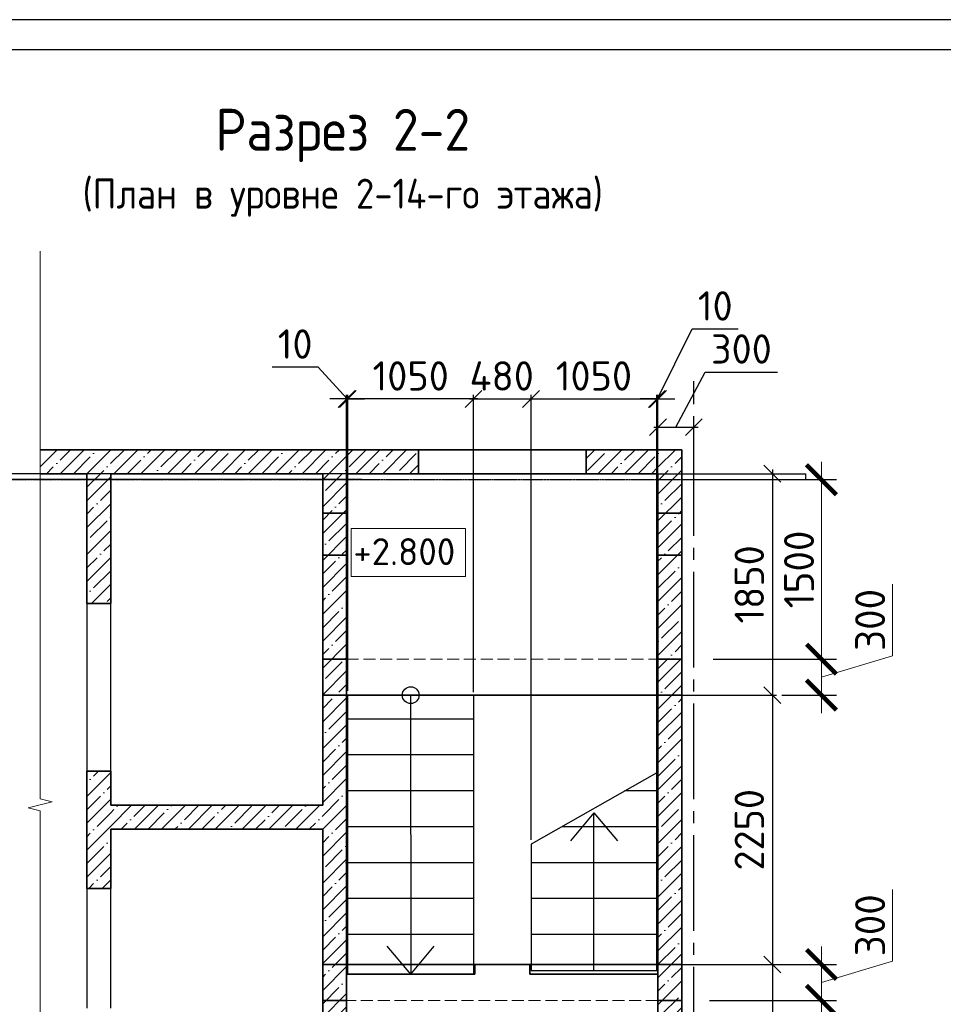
# Model space of a CAD drawing. Header units: millimetres. Extents: x 40580 to 2152466, y -328404 to 177125.
# Tile 27 of 252: x 306769 to 314482, y 168899 to 177125. Entities that reach past the tile are written whole.
import ezdxf
from ezdxf.enums import TextEntityAlignment as Align

# ---------------------------------------------------------------- set-up
doc = ezdxf.new("R2010")
doc.units = ezdxf.units.MM
for name, pattern in [('______5', [1100, 800, -100, 100, -100]), ('CENTER', [2, 1.25, -0.25, 0.25, -0.25]), ('GOST2.303 4', [7, 5, -2, 0])]:
    doc.linetypes.add(name, pattern=pattern)
doc.layers.add('11', color=7, linetype='Continuous')
doc.layers.add('Столовая - обозначения', color=7, linetype='Continuous')
for name, color, linetype, lineweight in [('A_012_ПРОЕМ', 7, 'Continuous', 25), ('RAZMER', 7, 'Continuous', 9), ('Лестница', 7, 'Continuous', 25), ('Навесной фасад', 7, 'Continuous', 25), ('ОСИ', 7, 'CENTER', 15), ('отметки', 243, 'Continuous', 18), ('Размеры', 9, 'Continuous', 15), ('Размеры кладочные', 3, 'Continuous', 20), ('Столовая Двери и окна', 7, 'Continuous', 15), ('ТЕКСТ', 7, 'Continuous', 15)]:
    doc.layers.add(name, color=color, linetype=linetype, lineweight=lineweight)
doc.layers.add('Стена_ бетон несущ.', color=7, linetype='Continuous', lineweight=70, true_color=0xb4b496)
doc.styles.get("Standard").update_dxf_attribs({"font": 'isocpeur.ttf'})
doc.styles.add('ГОСТ', font='isocpeur.ttf')
doc.dimstyles.new('ISO-25', dxfattribs={"dimtxt": 2.5, "dimasz": 2.5, "dimexe": 1.25, "dimexo": 0.625, "dimtad": 1, "dimtxsty": 'Standard', "dimcen": 2.5, "dimadec": 0, "dimazin": 0, "dimtfac": 1, "dimtmove": 0, "dimatfit": 3, "dimfxl": 1, "dimarcsym": 0})
doc.dimstyles.new('ГОСТ', dxfattribs={"dimscale": 0, "dimtxt": 2.5, "dimasz": 2.5, "dimexe": 1.25, "dimexo": 0.625, "dimtad": 1, "dimdec": 0, "dimtxsty": 'ГОСТ', "dimblk": 'ARCHTICK', "dimcen": 2.5, "dimdle": 1.5, "dimclrd": 256, "dimclre": 256, "dimclrt": 256, "dimadec": 0, "dimazin": 0, "dimtfac": 1, "dimtdec": 0, "dimtmove": 1, "dimatfit": 3, "dimfxl": 2, "dimtfill": 1, "dimlwd": -1, "dimarcsym": 0})
doc.dimstyles.new('Осевые', dxfattribs={"dimscale": 0.7, "dimtxt": 450, "dimasz": 400, "dimexe": 100, "dimexo": 100, "dimgap": 100, "dimtad": 1, "dimdec": 0, "dimzin": 0, "dimdsep": 46, "dimtxsty": 'Standard', "dimblk": 'OBLIQUE', "dimcen": 9, "dimdle": 100, "dimazin": 0, "dimtm": 1e-09, "dimtfac": 1, "dimtdec": 0, "dimtofl": 0, "dimtmove": 0, "dimatfit": 3, "dimfxl": 1, "dimtolj": 1, "dimtzin": 0, "dimarcsym": 0})
pattern_1 = [(45, (-39616.54, 360934.94), (-112.2532, 112.2532), []), (45, (-39504.28, 360934.94), (-112.2532, 112.2532), [198.4375, -39.6875, 0, -39.6875])]

# ---------------------------------------------------------------- blocks, each defined once
blk = doc.blocks.new('Штамп')
at = {"layer": '11'}
blk.add_line((311469.7, 126227.7), (252069.7, 126227.7), dxfattribs=at)
at = {"layer": '11', "lineweight": 30}
blk.add_line((254209.6, 125977.7), (311219.7, 125977.7), dxfattribs=at)
blk = doc.blocks.new('_ArchTick')
at = {"color": 0, "linetype": 'ByBlock', "const_width": 0.15}
blk.add_lwpolyline([(-0.5, -0.5), (0.5, 0.5)], dxfattribs=at)
blk = doc.blocks.new('*D2356')
at = {"layer": 'Defpoints', "color": 0, "lineweight": 25, "transparency": 16777216}
for p in [(305747.6, 173332.1), (309688, 173332.1), (309688, 173282.1)]:
    blk.add_point(p, dxfattribs=at)
at = {"layer": 'RAZMER', "transparency": 16777216}
for p, q in [((305403.9, 173410.2), (305403.9, 173835.2)), ((305747.6, 173332.1), (305747.6, 173582.1)), ((305747.6, 173307.1), (305403.9, 173410.2)), ((305747.6, 173282.1), (305747.6, 173332.1)), ((305747.6, 173282.1), (305747.6, 173332.1)), ((305747.6, 173282.1), (305747.6, 173032.1))]:
    blk.add_line(p, q, dxfattribs=at)
at = {"layer": 'RAZMER', "lineweight": -2, "transparency": 16777216}
for p, q in [((309625.5, 173332.1), (305622.6, 173332.1)), ((309625.5, 173282.1), (305622.6, 173282.1))]:
    blk.add_line(p, q, dxfattribs=at)
at = {"layer": 'RAZMER', "transparency": 16777216, "xscale": 250, "yscale": 250, "zscale": 250}
for p, rotation in [((305747.6, 173332.1), 270), ((305747.6, 173282.1), 90)]:
    blk.add_blockref('_ArchTick', p, dxfattribs=dict(at, rotation=rotation))
at = {"layer": 'RAZMER', "transparency": 16777216, "insert": (305216.4, 173622.7), "char_height": 250, "attachment_point": 5, "rotation": 90, "style": 'ГОСТ', "bg_fill": 3, "box_fill_scale": 1.1, "bg_fill_color": 256, "bg_fill_true_color": 13158600, "bg_fill_transparency": 0}
blk.add_mtext('50', dxfattribs=at)
blk = doc.blocks.new('_OBLIQUE')
at = {"color": 0, "linetype": 'ByBlock'}
blk.add_line((-0.5, -0.5), (0.5, 0.5), dxfattribs=at)
blk = doc.blocks.new('*D1960')
at = {"layer": 'Defpoints', "color": 0, "linetype": 'ByBlock', "lineweight": 25, "ltscale": 13, "transparency": 16777216}
for p in [(309508.9, 173956.1), (309508.9, 171481.6), (310558.9, 171481.7)]:
    blk.add_point(p, dxfattribs=at)
at = {"layer": 'ОСИ', "color": 0, "linetype": 'ByBlock', "lineweight": -2, "ltscale": 13, "transparency": 16777216}
for p, q in [((309508.9, 171516.6), (309508.9, 173991.1)), ((310558.9, 171516.7), (310558.9, 173991.1)), ((310593.9, 173956.1), (309473.9, 173956.1))]:
    blk.add_line(p, q, dxfattribs=at)
at = {"layer": 'ОСИ', "color": 0, "linetype": 'ByBlock', "lineweight": -2, "ltscale": 13, "transparency": 16777216, "xscale": 140, "yscale": 140, "zscale": 140, "rotation": 180}
blk.add_blockref('_OBLIQUE', (309508.9, 173956.1), dxfattribs=at)
at = {"layer": 'ОСИ', "color": 0, "linetype": 'ByBlock', "lineweight": -2, "ltscale": 13, "transparency": 16777216, "xscale": 140, "yscale": 140, "zscale": 140}
blk.add_blockref('_OBLIQUE', (310558.9, 173956.1), dxfattribs=at)
at = {"layer": 'ОСИ', "color": 0, "linetype": 'ByBlock', "ltscale": 13, "transparency": 16777216, "insert": (310033.9, 174148.6), "char_height": 245, "attachment_point": 5}
blk.add_mtext('\\A1;1050', dxfattribs=at)
blk = doc.blocks.new('*D1961')
at = {"layer": 'Defpoints', "color": 0, "linetype": 'ByBlock', "lineweight": 25, "ltscale": 13, "transparency": 16777216}
for p in [(311038.8, 173956.1), (310558.9, 171471.9), (311038.8, 170237.5)]:
    blk.add_point(p, dxfattribs=at)
at = {"layer": 'ОСИ', "color": 0, "linetype": 'ByBlock', "lineweight": -2, "ltscale": 13, "transparency": 16777216}
for p, q in [((310558.9, 171506.9), (310558.9, 173991.1)), ((311038.8, 170272.5), (311038.8, 173991.1)), ((310523.9, 173956.1), (311073.8, 173956.1))]:
    blk.add_line(p, q, dxfattribs=at)
at = {"layer": 'ОСИ', "color": 0, "linetype": 'ByBlock', "lineweight": -2, "ltscale": 13, "transparency": 16777216, "xscale": 140, "yscale": 140, "zscale": 140, "rotation": 180}
blk.add_blockref('_OBLIQUE', (310558.9, 173956.1), dxfattribs=at)
at = {"layer": 'ОСИ', "color": 0, "linetype": 'ByBlock', "lineweight": -2, "ltscale": 13, "transparency": 16777216, "xscale": 140, "yscale": 140, "zscale": 140}
blk.add_blockref('_OBLIQUE', (311038.8, 173956.1), dxfattribs=at)
at = {"layer": 'ОСИ', "color": 0, "linetype": 'ByBlock', "ltscale": 13, "transparency": 16777216, "insert": (310793.9, 174148.6), "char_height": 245, "attachment_point": 5}
blk.add_mtext('\\A1;480', dxfattribs=at)
blk = doc.blocks.new('*D1962')
at = {"layer": 'Defpoints', "color": 0, "linetype": 'ByBlock', "lineweight": 25, "ltscale": 13, "transparency": 16777216}
for p in [(312088.8, 173956.1), (311038.8, 170237.5), (312088.8, 170237.5)]:
    blk.add_point(p, dxfattribs=at)
at = {"layer": 'ОСИ', "color": 0, "linetype": 'ByBlock', "lineweight": -2, "ltscale": 13, "transparency": 16777216}
for p, q in [((311038.8, 170272.5), (311038.8, 173991.1)), ((312088.8, 170272.5), (312088.8, 173991.1)), ((311003.8, 173956.1), (312123.8, 173956.1))]:
    blk.add_line(p, q, dxfattribs=at)
at = {"layer": 'ОСИ', "color": 0, "linetype": 'ByBlock', "lineweight": -2, "ltscale": 13, "transparency": 16777216, "xscale": 140, "yscale": 140, "zscale": 140, "rotation": 180}
blk.add_blockref('_OBLIQUE', (311038.8, 173956.1), dxfattribs=at)
at = {"layer": 'ОСИ', "color": 0, "linetype": 'ByBlock', "lineweight": -2, "ltscale": 13, "transparency": 16777216, "xscale": 140, "yscale": 140, "zscale": 140}
blk.add_blockref('_OBLIQUE', (312088.8, 173956.1), dxfattribs=at)
at = {"layer": 'ОСИ', "color": 0, "linetype": 'ByBlock', "ltscale": 13, "transparency": 16777216, "insert": (311563.8, 174148.6), "char_height": 245, "attachment_point": 5}
blk.add_mtext('\\A1;1050', dxfattribs=at)
blk = doc.blocks.new('*D1963')
at = {"layer": 'Defpoints', "color": 0, "linetype": 'ByBlock', "lineweight": 25, "ltscale": 13, "transparency": 16777216}
for p in [(312098.8, 173956.1), (312088.8, 170832.2), (312098.8, 170832.1)]:
    blk.add_point(p, dxfattribs=at)
at = {"layer": 'ОСИ', "color": 0, "linetype": 'ByBlock', "lineweight": -2, "ltscale": 13, "transparency": 16777216}
for p, q in [((312093.8, 173956.1), (312384.8, 174541)), ((312384.8, 174541), (312769.8, 174541)), ((312088.8, 170867.2), (312088.8, 173991.1)), ((312098.8, 170867.1), (312098.8, 173991.1)), ((312088.8, 173956.1), (311948.8, 173956.1)), ((312088.8, 173956.1), (312098.8, 173956.1)), ((312098.8, 173956.1), (312238.8, 173956.1))]:
    blk.add_line(p, q, dxfattribs=at)
at = {"layer": 'ОСИ', "color": 0, "linetype": 'ByBlock', "lineweight": -2, "ltscale": 13, "transparency": 16777216, "xscale": 140, "yscale": 140, "zscale": 140}
blk.add_blockref('_OBLIQUE', (312088.8, 173956.1), dxfattribs=at)
at = {"layer": 'ОСИ', "color": 0, "linetype": 'ByBlock', "lineweight": -2, "ltscale": 13, "transparency": 16777216, "xscale": 140, "yscale": 140, "zscale": 140, "rotation": 180}
blk.add_blockref('_OBLIQUE', (312098.8, 173956.1), dxfattribs=at)
at = {"layer": 'ОСИ', "color": 0, "linetype": 'ByBlock', "ltscale": 13, "transparency": 16777216, "insert": (312577.3, 174733.5), "char_height": 245, "attachment_point": 5}
blk.add_mtext('\\A1;10', dxfattribs=at)
blk = doc.blocks.new('*D1964')
at = {"layer": 'Defpoints', "color": 0, "linetype": 'ByBlock', "lineweight": 25, "ltscale": 13, "transparency": 16777216}
for p in [(309498.9, 173956.1), (309498.9, 171481.7), (309508.9, 171481.6)]:
    blk.add_point(p, dxfattribs=at)
at = {"layer": 'ОСИ', "color": 0, "linetype": 'ByBlock', "lineweight": -2, "ltscale": 13, "transparency": 16777216}
for p, q in [((309261.3, 174222.5), (308876.3, 174222.5)), ((309503.9, 173956.1), (309261.3, 174222.5)), ((309498.9, 171516.7), (309498.9, 173991.1)), ((309508.9, 171516.6), (309508.9, 173991.1)), ((309498.9, 173956.1), (309358.9, 173956.1)), ((309508.9, 173956.1), (309498.9, 173956.1)), ((309508.9, 173956.1), (309648.9, 173956.1))]:
    blk.add_line(p, q, dxfattribs=at)
at = {"layer": 'ОСИ', "color": 0, "linetype": 'ByBlock', "lineweight": -2, "ltscale": 13, "transparency": 16777216, "xscale": 140, "yscale": 140, "zscale": 140}
blk.add_blockref('_OBLIQUE', (309498.9, 173956.1), dxfattribs=at)
at = {"layer": 'ОСИ', "color": 0, "linetype": 'ByBlock', "lineweight": -2, "ltscale": 13, "transparency": 16777216, "xscale": 140, "yscale": 140, "zscale": 140, "rotation": 180}
blk.add_blockref('_OBLIQUE', (309508.9, 173956.1), dxfattribs=at)
at = {"layer": 'ОСИ', "color": 0, "linetype": 'ByBlock', "ltscale": 13, "transparency": 16777216, "insert": (309068.8, 174415), "char_height": 245, "attachment_point": 5}
blk.add_mtext('\\A1;10', dxfattribs=at)
blk = doc.blocks.new('*D1965')
at = {"layer": 'Defpoints', "color": 0, "linetype": 'ByBlock', "lineweight": 25, "ltscale": 13, "transparency": 16777216}
for p in [(312398.8, 173721.5), (312098.8, 173167.5), (312398.8, 173167.5)]:
    blk.add_point(p, dxfattribs=at)
at = {"layer": 'ОСИ', "color": 0, "linetype": 'ByBlock', "lineweight": -2, "ltscale": 13, "transparency": 16777216}
for p, q in [((312248.8, 173721.5), (312492.6, 174181.4)), ((312492.6, 174181.4), (313098.1, 174181.4)), ((312098.8, 173202.5), (312098.8, 173756.5)), ((312398.8, 173202.5), (312398.8, 173756.5)), ((312063.8, 173721.5), (312433.8, 173721.5))]:
    blk.add_line(p, q, dxfattribs=at)
at = {"layer": 'ОСИ', "color": 0, "linetype": 'ByBlock', "lineweight": -2, "ltscale": 13, "transparency": 16777216, "xscale": 140, "yscale": 140, "zscale": 140, "rotation": 180}
blk.add_blockref('_OBLIQUE', (312098.8, 173721.5), dxfattribs=at)
at = {"layer": 'ОСИ', "color": 0, "linetype": 'ByBlock', "lineweight": -2, "ltscale": 13, "transparency": 16777216, "xscale": 140, "yscale": 140, "zscale": 140}
blk.add_blockref('_OBLIQUE', (312398.8, 173721.5), dxfattribs=at)
at = {"layer": 'ОСИ', "color": 0, "linetype": 'ByBlock', "ltscale": 13, "transparency": 16777216, "insert": (312795.4, 174373.9), "char_height": 245, "attachment_point": 5}
blk.add_mtext('\\A1;300', dxfattribs=at)
blk = doc.blocks.new('*D1966')
at = {"layer": 'Defpoints', "color": 0, "linetype": 'ByBlock', "lineweight": 25, "ltscale": 13, "transparency": 16777216}
for p in [(311798.8, 173332.1), (311799.3, 171482.4), (313054.2, 171482.4)]:
    blk.add_point(p, dxfattribs=at)
at = {"layer": 'ОСИ', "color": 0, "linetype": 'ByBlock', "lineweight": -2, "ltscale": 13, "transparency": 16777216}
for p, q in [((311833.8, 173332.1), (313089.2, 173332.1)), ((313054.2, 173367.1), (313054.2, 171447.4)), ((311834.3, 171482.4), (313089.2, 171482.4))]:
    blk.add_line(p, q, dxfattribs=at)
at = {"layer": 'ОСИ', "color": 0, "linetype": 'ByBlock', "lineweight": -2, "ltscale": 13, "transparency": 16777216, "xscale": 140, "yscale": 140, "zscale": 140}
for p, rotation in [((313054.2, 173332.1), 90), ((313054.2, 171482.4), 270)]:
    blk.add_blockref('_OBLIQUE', p, dxfattribs=dict(at, rotation=rotation))
at = {"layer": 'ОСИ', "color": 0, "linetype": 'ByBlock', "ltscale": 13, "transparency": 16777216, "insert": (312861.7, 172407.2), "char_height": 245, "attachment_point": 5, "rotation": 90}
blk.add_mtext('\\A1;1850', dxfattribs=at)
blk = doc.blocks.new('*D1967')
at = {"layer": 'Defpoints', "color": 0, "linetype": 'ByBlock', "lineweight": 25, "ltscale": 13, "transparency": 16777216}
for p in [(311973.2, 171482.4), (311934.6, 169232.1), (313054.2, 169232.1)]:
    blk.add_point(p, dxfattribs=at)
at = {"layer": 'ОСИ', "color": 0, "linetype": 'ByBlock', "lineweight": -2, "ltscale": 13, "transparency": 16777216}
for p, q in [((313054.2, 171517.4), (313054.2, 169197.1)), ((312008.2, 171482.4), (313089.2, 171482.4)), ((311969.6, 169232.1), (313089.2, 169232.1))]:
    blk.add_line(p, q, dxfattribs=at)
at = {"layer": 'ОСИ', "color": 0, "linetype": 'ByBlock', "lineweight": -2, "ltscale": 13, "transparency": 16777216, "xscale": 140, "yscale": 140, "zscale": 140}
for p, rotation in [((313054.2, 171482.4), 90), ((313054.2, 169232.1), 270)]:
    blk.add_blockref('_OBLIQUE', p, dxfattribs=dict(at, rotation=rotation))
at = {"layer": 'ОСИ', "color": 0, "linetype": 'ByBlock', "ltscale": 13, "transparency": 16777216, "insert": (312861.7, 170357.2), "char_height": 245, "attachment_point": 5, "rotation": 90}
blk.add_mtext('\\A1;2250', dxfattribs=at)
blk = doc.blocks.new('*D1968')
at = {"layer": 'Defpoints', "color": 0, "linetype": 'ByBlock', "lineweight": 25, "ltscale": 13, "transparency": 16777216}
for p in [(311934.6, 169232.1), (311934.6, 167682.1), (313054.1, 167682.1)]:
    blk.add_point(p, dxfattribs=at)
at = {"layer": 'ОСИ', "color": 0, "linetype": 'ByBlock', "lineweight": -2, "ltscale": 13, "transparency": 16777216}
for p, q in [((311969.6, 169232.1), (313089.1, 169232.1)), ((313054.1, 169267.1), (313054.1, 167647.1)), ((311969.6, 167682.1), (313089.1, 167682.1))]:
    blk.add_line(p, q, dxfattribs=at)
at = {"layer": 'ОСИ', "color": 0, "linetype": 'ByBlock', "lineweight": -2, "ltscale": 13, "transparency": 16777216, "xscale": 140, "yscale": 140, "zscale": 140}
for p, rotation in [((313054.1, 169232.1), 90), ((313054.1, 167682.1), 270)]:
    blk.add_blockref('_OBLIQUE', p, dxfattribs=dict(at, rotation=rotation))
at = {"layer": 'ОСИ', "color": 0, "linetype": 'ByBlock', "ltscale": 13, "transparency": 16777216, "insert": (312861.6, 168457.1), "char_height": 245, "attachment_point": 5, "rotation": 90}
blk.add_mtext('\\A1;1550', dxfattribs=at)
blk = doc.blocks.new('*D1969')
at = {"layer": 'Defpoints', "color": 0, "lineweight": 25, "transparency": 16777216}
for p in [(312298.8, 173332.1), (312298.8, 173282.1)]:
    blk.add_point(p, dxfattribs=at)
at = {"layer": 'Столовая Двери и окна', "color": 0, "lineweight": -2, "transparency": 16777216}
for p, q in [((312299.4, 173332.1), (313333.2, 173332.1)), ((313332, 173329.6), (313332, 173284.6)), ((312299.4, 173282.1), (313333.2, 173282.1))]:
    blk.add_line(p, q, dxfattribs=at)
at = {"layer": 'Столовая Двери и окна', "color": 0, "lineweight": 25, "transparency": 16777216}
for points in [[(313331.5, 173329.6), (313332.4, 173329.6), (313332, 173332.1)], [(313331.5, 173284.6), (313332.4, 173284.6), (313332, 173282.1)]]:
    blk.add_solid(points, dxfattribs=at)
at = {"layer": 'Столовая Двери и окна', "color": 0, "lineweight": 25, "transparency": 16777216, "insert": (313330.1, 173307.1), "char_height": 2.5, "attachment_point": 5, "rotation": 90, "bg_fill": 3, "box_fill_scale": 1.1, "bg_fill_color": 256, "bg_fill_true_color": 13158600, "bg_fill_transparency": 0}
blk.add_mtext('50', dxfattribs=at)
at = {"layer": 'Defpoints', "color": 0, "lineweight": 25, "transparency": 16777216}
blk.add_point((313332, 173282.1), dxfattribs=at)
blk = doc.blocks.new('*D1971')
at = {"layer": 'Defpoints', "color": 0, "lineweight": 25, "transparency": 16777216}
for p in [(312629.9, 168932.3), (313464.2, 168932.3), (313326.5, 167682.1)]:
    blk.add_point(p, dxfattribs=at)
at = {"layer": 'RAZMER', "transparency": 16777216}
blk.add_line((313464.2, 167532.1), (313464.2, 169082.3), dxfattribs=at)
at = {"layer": 'RAZMER', "lineweight": -2, "transparency": 16777216}
for p, q in [((312692.4, 168932.3), (313589.2, 168932.3)), ((313389, 167682.1), (313589.2, 167682.1))]:
    blk.add_line(p, q, dxfattribs=at)
at = {"layer": 'RAZMER', "transparency": 16777216, "xscale": 250, "yscale": 250, "zscale": 250}
for p, rotation in [((313464.2, 168932.3), 90), ((313464.2, 167682.1), 270)]:
    blk.add_blockref('_ArchTick', p, dxfattribs=dict(at, rotation=rotation))
at = {"layer": 'RAZMER', "transparency": 16777216, "insert": (313276.7, 168307.2), "char_height": 250, "attachment_point": 5, "rotation": 90, "style": 'ГОСТ', "bg_fill": 3, "box_fill_scale": 1.1, "bg_fill_color": 256, "bg_fill_true_color": 13158600, "bg_fill_transparency": 0}
blk.add_mtext('1250', dxfattribs=at)
blk = doc.blocks.new('*D1972')
at = {"layer": 'Defpoints', "color": 0, "lineweight": 25, "transparency": 16777216}
for p in [(312467.9, 169231.3), (312467.9, 168931.3), (313464.2, 168931.3)]:
    blk.add_point(p, dxfattribs=at)
at = {"layer": 'RAZMER', "transparency": 16777216}
for p, q in [((314057.9, 169259.4), (314057.9, 169859.4)), ((313464.2, 169381.3), (313464.2, 168781.3)), ((313464.2, 169081.3), (314057.9, 169259.4))]:
    blk.add_line(p, q, dxfattribs=at)
at = {"layer": 'RAZMER', "lineweight": -2, "transparency": 16777216}
for p, q in [((312530.4, 169231.3), (313589.2, 169231.3)), ((312530.4, 168931.3), (313589.2, 168931.3))]:
    blk.add_line(p, q, dxfattribs=at)
at = {"layer": 'RAZMER', "transparency": 16777216, "xscale": 250, "yscale": 250, "zscale": 250}
for p, rotation in [((313464.2, 169231.3), 90), ((313464.2, 168931.3), 270)]:
    blk.add_blockref('_ArchTick', p, dxfattribs=dict(at, rotation=rotation))
at = {"layer": 'RAZMER', "transparency": 16777216, "insert": (313870.4, 169559.4), "char_height": 250, "attachment_point": 5, "rotation": 90, "style": 'ГОСТ', "bg_fill": 3, "box_fill_scale": 1.1, "bg_fill_color": 256, "bg_fill_true_color": 13158600, "bg_fill_transparency": 0}
blk.add_mtext('300', dxfattribs=at)
blk = doc.blocks.new('*D1973')
at = {"layer": 'Defpoints', "color": 0, "lineweight": 25, "transparency": 16777216}
for p in [(312497.5, 171782.1), (313464.3, 171782.1), (313071.9, 171482.3)]:
    blk.add_point(p, dxfattribs=at)
at = {"layer": 'RAZMER', "transparency": 16777216}
for p, q in [((314058, 171810.3), (314058, 172410.3)), ((313464.3, 171332.3), (313464.3, 171932.1)), ((313464.3, 171632.2), (314058, 171810.3))]:
    blk.add_line(p, q, dxfattribs=at)
at = {"layer": 'RAZMER', "lineweight": -2, "transparency": 16777216}
for p, q in [((312560, 171782.1), (313589.3, 171782.1)), ((313134.4, 171482.3), (313589.3, 171482.3))]:
    blk.add_line(p, q, dxfattribs=at)
at = {"layer": 'RAZMER', "transparency": 16777216, "xscale": 250, "yscale": 250, "zscale": 250}
for p, rotation in [((313464.3, 171782.1), 90), ((313464.3, 171482.3), 270)]:
    blk.add_blockref('_ArchTick', p, dxfattribs=dict(at, rotation=rotation))
at = {"layer": 'RAZMER', "transparency": 16777216, "insert": (313870.5, 172110.3), "char_height": 250, "attachment_point": 5, "rotation": 90, "style": 'ГОСТ', "bg_fill": 3, "box_fill_scale": 1.1, "bg_fill_color": 256, "bg_fill_true_color": 13158600, "bg_fill_transparency": 0}
blk.add_mtext('300', dxfattribs=at)
blk = doc.blocks.new('*D1974')
at = {"layer": 'Defpoints', "color": 0, "lineweight": 25, "transparency": 16777216}
for p in [(313174.4, 173282.1), (313464.3, 173282.1), (313227.4, 171782.1)]:
    blk.add_point(p, dxfattribs=at)
at = {"layer": 'RAZMER', "transparency": 16777216}
blk.add_line((313464.3, 171632.1), (313464.3, 173432.1), dxfattribs=at)
at = {"layer": 'RAZMER', "lineweight": -2, "transparency": 16777216}
for p, q in [((313236.9, 173282.1), (313589.3, 173282.1)), ((313289.9, 171782.1), (313589.3, 171782.1))]:
    blk.add_line(p, q, dxfattribs=at)
at = {"layer": 'RAZMER', "transparency": 16777216, "xscale": 250, "yscale": 250, "zscale": 250}
for p, rotation in [((313464.3, 173282.1), 90), ((313464.3, 171782.1), 270)]:
    blk.add_blockref('_ArchTick', p, dxfattribs=dict(at, rotation=rotation))
at = {"layer": 'RAZMER', "transparency": 16777216, "insert": (313276.8, 172532.1), "char_height": 250, "attachment_point": 5, "rotation": 90, "style": 'ГОСТ', "bg_fill": 3, "box_fill_scale": 1.1, "bg_fill_color": 256, "bg_fill_true_color": 13158600, "bg_fill_transparency": 0}
blk.add_mtext('1500', dxfattribs=at)

msp = doc.modelspace()

# ---------------------------------------------------------------- hatches: boundary and pattern name
at = {"layer": 'Размеры', "true_color": 0x000000, "transparency": 33554648}
h = msp.add_hatch(dxfattribs=at)
h.set_pattern_fill('ANSI35', color=18, scale=25)
h.set_pattern_definition(pattern_1)
h.paths.add_polyline_path([(310098.788, 173532.095), (306938.528, 173532.095), (306938.528, 173332.095), (310098.788, 173332.095)])
h = msp.add_hatch(dxfattribs=at)
h.set_pattern_fill('ANSI35', color=18, scale=25)
h.set_pattern_definition(pattern_1)
h.paths.add_polyline_path([(312098.788, 173532.095), (311498.788, 173532.095), (311498.788, 173332.095), (312098.788, 173332.095)])
h = msp.add_hatch(dxfattribs=at)
h.set_pattern_fill('ANSI35', color=18, scale=25)
h.set_pattern_definition(pattern_1)
h.paths.add_polyline_path([(312098.788, 173532.095), (312098.788, 165882.095), (312298.788, 165882.095), (312298.788, 173532.095)])
h = msp.add_hatch(dxfattribs=at)
h.set_pattern_fill('ANSI35', color=18, scale=25)
h.set_pattern_definition(pattern_1)
h.paths.add_polyline_path([(307528.528, 172247.095), (307528.528, 173332.095), (307328.528, 173332.095), (307328.528, 172247.095)])
h = msp.add_hatch(dxfattribs=at)
h.set_pattern_fill('ANSI35', color=18, scale=25)
h.set_pattern_definition(pattern_1)
h.paths.add_polyline_path([(309298.788, 173332.095), (309298.788, 166781.653), (309498.788, 166781.653), (309498.788, 173332.095)])
h = msp.add_hatch(dxfattribs=at)
h.set_pattern_fill('ANSI35', color=18, scale=25)
h.set_pattern_definition(pattern_1)
h.paths.add_polyline_path([(307328.528, 170847.095), (307328.528, 169867.095), (307528.528, 169867.095), (307528.528, 170847.095)])
h = msp.add_hatch(dxfattribs=at)
h.set_pattern_fill('ANSI35', color=18, scale=25)
h.set_pattern_definition(pattern_1)
h.paths.add_polyline_path([(309298.788, 170562.095), (307528.528, 170562.095), (307528.528, 170362.095), (309298.788, 170362.095)])

# ---------------------------------------------------------------- linework, layer by layer
at = {"layer": 'A_012_ПРОЕМ', "color": 18, "linetype": 'Continuous', "lineweight": 25, "true_color": 0x000000, "transparency": 33554687}
for p, q in [((307328.528, 172247.095), (307328.528, 170847.095)), ((307528.528, 170847.095), (307528.528, 172247.095)), ((307328.528, 169867.095), (307328.528, 168867.095)), ((307528.528, 168867.095), (307528.528, 169867.095))]:
    msp.add_line(p, q, dxfattribs=at)
at = {"layer": 'RAZMER', "color": 18, "linetype": 'GOST2.303 4', "ltscale": 20, "true_color": 0x000000}
for p, q in [((309498.873, 171782.096), (312098.873, 171782.491)), ((312098.788, 168932.095), (309498.788, 168932.095))]:
    msp.add_line(p, q, dxfattribs=at)
at = {"layer": 'RAZMER', "color": 18, "true_color": 0x000000}
for p, q in [((309498.873, 171781.239), (309498.873, 171782.096)), ((312098.873, 171782.096), (312098.873, 171781.239)), ((309498.788, 168931.263), (309498.788, 169231.263)), ((309498.788, 169231.263), (312098.788, 169231.263)), ((312098.788, 169231.263), (312098.788, 168931.263))]:
    msp.add_line(p, q, dxfattribs=at)
at = {"layer": 'RAZMER', "color": 18, "lineweight": 30, "true_color": 0x000000}
msp.add_lwpolyline([(310568.788, 169231.263), (309498.788, 169231.263), (309498.788, 169151.263), (310568.788, 169151.263)], close=True, dxfattribs=at)
at = {"layer": 'Лестница', "color": 18, "linetype": 'Continuous', "lineweight": 25, "true_color": 0x000000, "transparency": 33554687}
for p, q in [((309498.788, 169182.095), (309498.873, 171582.096)), ((309498.788, 169182.095), (309498.873, 171582.096)), ((310033.137, 171481.85), (310033.788, 169151.258)), ((310558.781, 171282.095), (309508.866, 171282.096)), ((310558.781, 171282.095), (309508.866, 171282.096)), ((310558.866, 171282.096), (309508.951, 171282.096)), ((310558.866, 171282.096), (309508.951, 171282.096)), ((310558.781, 170982.095), (309508.866, 170982.096)), ((310558.781, 170982.095), (309508.866, 170982.096)), ((310558.781, 170682.095), (309508.866, 170682.096)), ((310558.781, 170682.095), (309508.866, 170682.096)), ((312088.788, 170682.095), (311818.878, 170682.095)), ((311563.788, 170498.446), (311367.757, 170264.825)), ((311563.788, 170498.446), (311367.757, 170264.825)), ((311563.788, 169182.095), (311563.788, 170498.446)), ((311563.788, 170498.446), (311759.82, 170264.825)), ((311563.788, 169182.095), (311563.788, 170498.446)), ((311563.788, 170498.446), (311759.82, 170264.825)), ((310558.781, 170382.095), (309508.866, 170382.096)), ((310558.781, 170382.095), (309508.866, 170382.096)), ((312088.788, 170382.095), (311299.263, 170382.095)), ((310558.781, 170082.095), (309488.866, 170082.096)), ((310558.781, 170082.095), (309508.866, 170082.096)), ((312088.788, 170082.095), (311038.788, 170082.095)), ((312088.788, 170082.095), (311038.788, 170082.095)), ((310558.781, 169782.095), (309508.866, 169782.096)), ((310558.781, 169782.095), (309508.866, 169782.096)), ((312088.788, 169782.095), (311038.788, 169782.095)), ((312088.788, 169782.095), (311038.788, 169782.095)), ((310558.781, 169482.095), (309508.866, 169482.096)), ((310558.781, 169482.095), (309508.866, 169482.096)), ((312088.788, 169482.095), (311038.788, 169482.095)), ((312088.788, 169482.095), (311038.788, 169482.095)), ((310033.788, 169151.258), (309837.757, 169384.88)), ((310033.788, 169151.258), (309837.757, 169384.88)), ((310033.788, 169151.258), (310229.82, 169384.88)), ((310033.788, 169151.258), (310229.82, 169384.88))]:
    msp.add_line(p, q, dxfattribs=at)
msp.add_circle((310033.902, 171481.85), 70, dxfattribs=at)
msp.add_circle((310033.902, 171481.85), 70, dxfattribs=at)
at = {"layer": 'Навесной фасад', "color": 18, "linetype": 'Continuous', "lineweight": 13, "true_color": 0x000000, "transparency": 33554687}
msp.add_line((306938.528, 173532.095), (310098.788, 173532.095), dxfattribs=at)
at = {"layer": 'ОСИ', "color": 18, "linetype": '______5', "lineweight": 25, "true_color": 0x000000, "transparency": 33554687}
msp.add_line((312398.788, 164012.371), (312398.788, 174106.21), dxfattribs=at)
at = {"layer": 'ОСИ', "color": 18, "linetype": '______5', "lineweight": 25, "ltscale": 0.02, "true_color": 0x000000, "transparency": 33554687}
msp.add_line((304703.018, 173282.095), (313130.099, 173282.095), dxfattribs=at)
at = {"layer": 'отметки', "color": 18, "true_color": 0x000000}
msp.add_lwpolyline([(309537.638, 172874.475), (310490.989, 172874.475), (310490.989, 172474.037), (309537.638, 172474.037)], close=True, dxfattribs=at)
at = {"layer": 'Размеры кладочные', "color": 18, "true_color": 0x000000}
msp.add_lwpolyline([(306938.528, 165942.104), (306938.528, 166002.104), (306938.528, 170515.972), (306838.528, 170540.972), (307038.528, 170590.972), (306938.528, 170615.972), (306938.528, 175129.839), (306938.528, 175189.839)], dxfattribs=at)
at = {"layer": 'Стена_ бетон несущ.', "color": 18, "linetype": 'Continuous', "lineweight": 35, "true_color": 0x000000, "transparency": 33554687}
for p, q in [((310098.788, 173532.095), (306938.528, 173532.095)), ((310098.788, 173532.095), (310098.788, 173332.095)), ((312098.788, 173532.095), (311498.788, 173532.095)), ((311498.788, 173532.095), (311498.788, 173332.095)), ((312298.788, 173532.095), (312098.788, 173532.095)), ((312298.788, 170562.095), (312298.788, 173532.095)), ((306938.528, 173332.095), (307328.528, 173332.095)), ((307328.528, 173332.095), (307328.528, 172247.095)), ((307528.528, 173332.095), (309298.788, 173332.095)), ((307528.528, 172247.095), (307528.528, 173332.095)), ((309298.788, 173332.095), (309298.788, 170562.095)), ((309498.873, 171882.096), (309498.788, 173332.095)), ((309498.788, 173332.095), (310098.788, 173332.095)), ((311498.788, 173332.095), (312098.788, 173332.095)), ((312098.788, 173332.095), (312098.873, 171882.096)), ((307528.528, 172247.095), (307328.528, 172247.095)), ((309498.788, 169482.095), (309498.873, 171882.096)), ((309498.788, 169482.095), (309498.873, 171882.096)), ((312098.873, 171882.096), (312098.788, 169482.095)), ((312098.873, 171882.096), (312098.788, 169482.095)), ((307328.528, 170847.095), (307528.528, 170847.095)), ((307328.528, 170847.095), (307328.528, 169867.095)), ((307528.528, 170562.095), (307528.528, 170847.095)), ((309298.788, 170562.095), (307528.528, 170562.095)), ((312298.788, 168362.095), (312298.788, 170562.095)), ((307528.528, 170362.095), (309298.788, 170362.095)), ((307528.528, 169867.095), (307528.528, 170362.095)), ((309298.788, 170362.095), (309298.788, 168672.095)), ((307528.528, 169867.095), (307328.528, 169867.095)), ((309498.788, 167682.095), (309498.788, 169482.095)), ((312098.788, 169482.095), (312098.788, 167682.095))]:
    msp.add_line(p, q, dxfattribs=at)
for points in [[(311498.788, 173532.095), (310098.788, 173532.095)], [(310098.788, 173332.095), (311498.788, 173332.095)], [(309498.788, 167682.095), (309498.788, 168012.095), (309298.788, 168012.095), (309298.788, 168362.095), (309498.788, 168362.095), (309498.788, 168932.095), (309298.788, 168932.095), (309298.788, 169232.095), (312098.788, 169232.095), (312298.788, 169232.095), (312298.788, 168932.095), (312098.788, 168932.095), (312098.788, 168362.095), (312298.788, 168362.095), (312298.788, 168012.095), (312098.788, 168012.095), (312098.788, 167682.095), (309498.788, 167682.095)]]:
    msp.add_lwpolyline(points, dxfattribs=at)
for points in [[(310568.788, 169231.263), (309498.788, 169231.263), (309498.788, 169151.263), (310568.788, 169151.263)], [(311028.788, 169151.263), (312098.788, 169151.263), (312098.788, 169231.263), (311028.788, 169231.263)]]:
    msp.add_lwpolyline(points, close=True, dxfattribs=at)
at = {"layer": 'Столовая Двери и окна', "color": 18, "lineweight": 25, "true_color": 0x000000}
msp.add_lwpolyline([(310558.788, 169151.263), (309508.788, 169151.263), (309508.873, 171481.699), (310558.873, 171481.699)], close=True, dxfattribs=at)
msp.add_lwpolyline([(311038.788, 170237.484), (311038.788, 169182.095), (312088.788, 169182.095), (312088.788, 170832.155), (311038.788, 170237.484)], dxfattribs=at)

# ---------------------------------------------------------------- block references
at = {"layer": 'Столовая - обозначения', "color": 18, "lineweight": 20, "true_color": 0x000000}
msp.add_blockref('Штамп', (17719.259, 50897.048), dxfattribs=at)

# ---------------------------------------------------------------- texts
at = {"layer": 'отметки', "color": 18, "true_color": 0x000000, "style": 'ГОСТ'}
msp.add_text('+2.800', height=225, dxfattribs=at).set_placement((309980.423, 172568.219), align=Align.CENTER)
at = {"layer": 'ТЕКСТ', "color": 18, "ltscale": 6, "true_color": 0x000000, "insert": (309466.404, 176379.855), "char_height": 450, "width": 9466.5846, "attachment_point": 2, "style": 'ГОСТ'}
msp.add_mtext('{\\H0.77778x;\\W0.9;Разрез 2-2\\P\\H0.71429x;(План в уровне 2-14-го этажа)}', dxfattribs=at)

# ---------------------------------------------------------------- dimensions: what is measured, and where the dimension line sits
at = {"layer": 'ОСИ', "color": 18, "linetype": 'ByBlock', "ltscale": 13, "true_color": 0x000000}
for base, p1, p2, picture, middle in [((312098.788, 173956.133), (312088.788, 170832.155), (312098.788, 170832.095), '*D1963', (312454.842, 174540.978)), ((312398.788, 173721.493), (312098.788, 173167.491), (312398.788, 173167.491), '*D1965', (312562.637, 174181.385)), ((311038.788, 173956.133), (310558.873, 171471.895), (311038.788, 170237.484), '*D1961', (310793.891, 173956.133))]:
    dim = msp.add_linear_dim(base=base, p1=p1, p2=p2, dimstyle='Осевые', override={"dimtxt": 350, "dimasz": 200, "dimexe": 50, "dimexo": 50, "dimdle": 50, "dimtmove": 1}, dxfattribs=at)
    dim.commit()
    dim.dimension.update_dxf_attribs({"geometry": picture, "text_midpoint": middle, "dimtype": 160})
dim = msp.add_linear_dim(base=(312088.788, 173956.133), p1=(311038.788, 170237.484), p2=(312088.788, 170237.484), dimstyle='Осевые', override={"dimtxt": 350, "dimasz": 200, "dimexe": 50, "dimexo": 50, "dimdle": 50, "dimtmove": 1}, dxfattribs=at)
dim.commit()
dim.dimension.update_dxf_attribs({"geometry": '*D1962', "text_midpoint": (311563.788, 174148.633)})
for base, p1, p2, picture, middle in [((313054.217, 171482.35), (311798.788, 173332.095), (311799.312, 171482.35), '*D1966', (312861.717, 172407.223)), ((313054.217, 169232.095), (311973.242, 171482.399), (311934.602, 169232.095), '*D1967', (312861.717, 170357.247)), ((313054.132, 167682.095), (311934.602, 169232.095), (311934.602, 167682.095), '*D1968', (312861.632, 168457.095))]:
    dim = msp.add_linear_dim(base=base, p1=p1, p2=p2, angle=90, dimstyle='Осевые', override={"dimtxt": 350, "dimasz": 200, "dimexe": 50, "dimexo": 50, "dimdle": 50, "dimtmove": 1}, dxfattribs=at)
    dim.commit()
    dim.dimension.update_dxf_attribs({"geometry": picture, "text_midpoint": middle})

# ---------------------------------------------------------------- next in the draw order: dimensions: what is measured, and where the dimension line sits
at = {"layer": 'RAZMER', "color": 18, "true_color": 0x000000}
for base, p1, p2, picture, middle in [((305747.624, 173332.095), (309688.048, 173282.095), (309688.048, 173332.095), '*D2356', (305216.374, 173472.72)), ((313464.257, 171782.096), (313071.903, 171482.317), (312497.489, 171782.096), '*D1973', (313870.507, 171872.831)), ((313464.172, 168932.263), (313326.473, 167682.095), (312629.877, 168932.263), '*D1971', (313276.672, 168307.179))]:
    dim = msp.add_linear_dim(base=base, p1=p1, p2=p2, angle=90, dimstyle='ГОСТ', override={"dimscale": 0, "dimtix": 0, "dimtofl": 1, "dimtmove": 1, "dimatfit": 3}, dxfattribs=at)
    dim.commit()
    dim.dimension.update_dxf_attribs({"geometry": picture, "text_midpoint": middle})
at = {"layer": 'Столовая Двери и окна', "color": 18, "lineweight": 25, "true_color": 0x000000}
dim = msp.add_linear_dim(base=(313331.966, 173282.095), p1=(312298.788, 173332.095), p2=(312298.788, 173282.095), angle=90, dimstyle='ISO-25', override={"dimfxl": 0, "dimtfill": 1, "dimarcsym": 1}, dxfattribs=at)
dim.commit()
dim.dimension.update_dxf_attribs({"geometry": '*D1969', "text_midpoint": (313330.091, 173307.095)})

# ---------------------------------------------------------------- next in the draw order: linework, layer by layer
at = {"layer": 'Стена_ бетон несущ.', "color": 18, "linetype": 'Continuous', "lineweight": 35, "true_color": 0x000000, "transparency": 33554687}
msp.add_lwpolyline([(312098.788, 173332.491), (312098.788, 173002.491), (312298.788, 173002.491), (312298.788, 172652.491), (312098.788, 172652.491), (312098.873, 171782.428), (312298.873, 171782.428), (312298.873, 171482.428), (309498.873, 171481.635), (309298.873, 171482.428), (309298.873, 171781.635), (309498.873, 171781.635), (309498.788, 172651.699), (309298.788, 172651.699), (309298.788, 173001.699), (309498.788, 173001.699), (309498.788, 173331.699), (312098.788, 173332.491)], dxfattribs=at)

# ---------------------------------------------------------------- next in the draw order: dimensions: what is measured, and where the dimension line sits
at = {"layer": 'RAZMER', "color": 18, "true_color": 0x000000}
for base, p1, p2, picture, middle in [((313464.257, 173282.095), (313227.449, 171782.096), (313174.351, 173282.095), '*D1974', (313276.757, 172532.095)), ((313464.172, 168931.263), (312467.877, 169231.263), (312467.877, 168931.263), '*D1972', (313870.422, 169321.888))]:
    dim = msp.add_linear_dim(base=base, p1=p1, p2=p2, angle=90, dimstyle='ГОСТ', override={"dimscale": 0, "dimtix": 0, "dimtofl": 1, "dimtmove": 1, "dimatfit": 3}, dxfattribs=at)
    dim.commit()
    dim.dimension.update_dxf_attribs({"geometry": picture, "text_midpoint": middle})
at = {"layer": 'ОСИ', "color": 18, "linetype": 'ByBlock', "ltscale": 13, "true_color": 0x000000}
dim = msp.add_linear_dim(base=(309498.873, 173956.133), p1=(309508.873, 171481.638), p2=(309498.873, 171481.699), dimstyle='Осевые', override={"dimtxt": 350, "dimasz": 200, "dimexe": 50, "dimexo": 50, "dimdle": 50, "dimtmove": 1}, dxfattribs=at)
dim.commit()
dim.dimension.update_dxf_attribs({"geometry": '*D1964', "text_midpoint": (309191.276, 174222.492), "dimtype": 160})
dim = msp.add_linear_dim(base=(309508.873, 173956.133), p1=(310558.873, 171481.699), p2=(309508.873, 171481.638), dimstyle='Осевые', override={"dimtxt": 350, "dimasz": 200, "dimexe": 50, "dimexo": 50, "dimdle": 50, "dimtmove": 1}, dxfattribs=at)
dim.commit()
dim.dimension.update_dxf_attribs({"geometry": '*D1960', "text_midpoint": (310033.873, 174148.633)})

doc.saveas('drawing.dxf')
